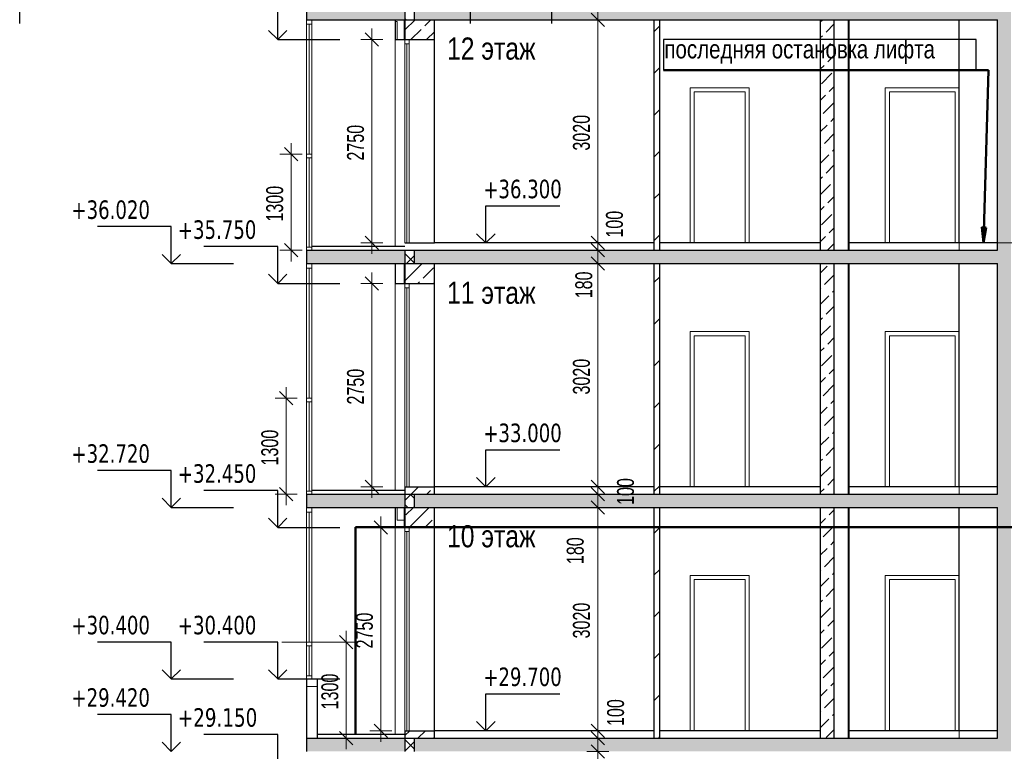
# Model space of a CAD drawing. Header units: millimetres. Extents: x 40580 to 1168286, y -220995 to 81020.
# Tile 70 of 194: x 268720 to 282041, y -37003 to -27104. Entities that reach past the tile are written whole.
import ezdxf

# ---------------------------------------------------------------- set-up
doc = ezdxf.new("R2010")
doc.units = ezdxf.units.MM
doc.linetypes.add('CENTER', pattern=[2, 1.25, -0.25, 0.25, -0.25])
for name, color, linetype, lineweight in [('Standard', 7, 'Continuous', 25), ('Общий01', 7, 'Continuous', 13), ('ОСИ', 7, 'CENTER', 15), ('Размерная линия_ общее', 7, 'Continuous', 25), ('Стена', 7, 'Continuous', 50), ('Стена_ кирпичная кладка нес.', 7, 'Continuous', 70), ('Текст_ общее', 7, 'Continuous', 25)]:
    doc.layers.add(name, color=color, linetype=linetype, lineweight=lineweight)
doc.layers.add('Стена_ бетон не несущ.', color=7, linetype='Continuous', lineweight=35, true_color=0xb4b496)
doc.layers.add('Стена_ бетон несущ.', color=7, linetype='Continuous', lineweight=70, true_color=0xb4b496)
doc.layers.add('Тонкие', color=7, linetype='Continuous')
doc.styles.add('Century Gothic', font='txt')
doc.styles.add('MtXpl_Century Gothic', font='txt', dxfattribs={"height": 0.2})
doc.styles.add('TAHOMA', font='tahoma.ttf')
doc.styles.add('ГОСТ', font='isocpeur.ttf')
doc.dimstyles.new('ГОСТ', dxfattribs={"dimscale": 0, "dimtxt": 2.5, "dimasz": 2.5, "dimexe": 1.25, "dimexo": 0.625, "dimtad": 1, "dimdec": 0, "dimtxsty": 'ГОСТ', "dimblk": 'ARCHTICK', "dimcen": 2.5, "dimdle": 1.5, "dimclrd": 256, "dimclre": 256, "dimclrt": 256, "dimadec": 0, "dimazin": 0, "dimtfac": 1, "dimtdec": 0, "dimtmove": 1, "dimatfit": 3, "dimfxl": 1, "dimtfill": 1, "dimlwd": -1, "dimarcsym": 0})

# ---------------------------------------------------------------- blocks, each defined once
blk = doc.blocks.new('_ArchTick')
at = {"color": 0, "linetype": 'ByBlock', "const_width": 0.15}
blk.add_lwpolyline([(-0.5, -0.5), (0.5, 0.5)], dxfattribs=at)
blk = doc.blocks.new('*D16879')
at = {"layer": 'Defpoints', "color": 0}
for p in [(274821, -26834), (274821, -27158), (275921, -27158)]:
    blk.add_point(p, dxfattribs=at)
at = {"layer": 'Тонкие', "ltscale": 100}
for p, q in [((275923, -26834), (274820, -26834)), ((275396, -26838), (275371, -26834)), ((275402, -26838), (275396, -26838))]:
    blk.add_line(p, q, dxfattribs=at)
at = {"layer": 'Тонкие', "lineweight": -2, "ltscale": 100}
for p, q in [((274821, -27157), (274821, -26833)), ((275921, -27157), (275921, -26833))]:
    blk.add_line(p, q, dxfattribs=at)
at = {"layer": 'Тонкие', "xscale": 2.5, "yscale": 2.5, "zscale": 2.5, "rotation": 180}
blk.add_blockref('_ArchTick', (274821, -26834), dxfattribs=at)
at = {"layer": 'Тонкие', "xscale": 2.5, "yscale": 2.5, "zscale": 2.5}
blk.add_blockref('_ArchTick', (275921, -26834), dxfattribs=at)
at = {"layer": 'Тонкие', "insert": (275399, -26836), "char_height": 2.5, "attachment_point": 5, "style": 'ГОСТ', "bg_fill": 3, "box_fill_scale": 1.1, "bg_fill_color": 256, "bg_fill_true_color": 13158600, "bg_fill_transparency": 0}
blk.add_mtext('1100', dxfattribs=at)
blk = doc.blocks.new('*D16880')
at = {"layer": 'Defpoints', "color": 0}
for p in [(271821, -26834), (271821, -26834), (274821, -27158)]:
    blk.add_point(p, dxfattribs=at)
at = {"layer": 'Тонкие', "ltscale": 100}
blk.add_line((274823, -26834), (271820, -26834), dxfattribs=at)
at = {"layer": 'Тонкие', "lineweight": -2, "ltscale": 100}
for p, q in [((271821, -26833), (271821, -26833)), ((274821, -27157), (274821, -26833))]:
    blk.add_line(p, q, dxfattribs=at)
at = {"layer": 'Тонкие', "xscale": 2.5, "yscale": 2.5, "zscale": 2.5, "rotation": 180}
blk.add_blockref('_ArchTick', (271821, -26834), dxfattribs=at)
at = {"layer": 'Тонкие', "xscale": 2.5, "yscale": 2.5, "zscale": 2.5}
blk.add_blockref('_ArchTick', (274821, -26834), dxfattribs=at)
at = {"layer": 'Тонкие', "insert": (273321, -26832), "char_height": 2.5, "attachment_point": 5, "style": 'ГОСТ', "bg_fill": 3, "box_fill_scale": 1.1, "bg_fill_color": 256, "bg_fill_true_color": 13158600, "bg_fill_transparency": 0}
blk.add_mtext('3000', dxfattribs=at)
blk = doc.blocks.new('*D16881')
at = {"layer": 'Defpoints', "color": 0}
for p in [(268721, -26834), (271821, -26834), (268721, -27158)]:
    blk.add_point(p, dxfattribs=at)
at = {"layer": 'Тонкие', "ltscale": 100}
blk.add_line((271823, -26834), (268720, -26834), dxfattribs=at)
at = {"layer": 'Тонкие', "lineweight": -2, "ltscale": 100}
for p, q in [((268721, -27157), (268721, -26833)), ((271821, -26833), (271821, -26833))]:
    blk.add_line(p, q, dxfattribs=at)
at = {"layer": 'Тонкие', "xscale": 2.5, "yscale": 2.5, "zscale": 2.5, "rotation": 180}
blk.add_blockref('_ArchTick', (268721, -26834), dxfattribs=at)
at = {"layer": 'Тонкие', "xscale": 2.5, "yscale": 2.5, "zscale": 2.5}
blk.add_blockref('_ArchTick', (271821, -26834), dxfattribs=at)
at = {"layer": 'Тонкие', "insert": (270271, -26832), "char_height": 2.5, "attachment_point": 5, "style": 'ГОСТ', "bg_fill": 3, "box_fill_scale": 1.1, "bg_fill_color": 256, "bg_fill_true_color": 13158600, "bg_fill_transparency": 0}
blk.add_mtext('3100', dxfattribs=at)
blk = doc.blocks.new('ALL_ML_STRICH')
at = {"color": 0, "linetype": 'ByBlock', "lineweight": -2}
for p, q in [((0, -0.5), (0, 0.5)), ((-1, 0), (0.5, 0)), ((-0.3, -0.3), (0.3, 0.3))]:
    blk.add_line(p, q, dxfattribs=at)

msp = doc.modelspace()

# ---------------------------------------------------------------- linework, layer by layer
at = {"layer": 'Standard', "color": 7, "linetype": 'Continuous', "lineweight": 25, "transparency": 33554687}
for p, q in [((277301, -27104.3), (277301, -30224.3)), ((277381, -30224.3), (277381, -27104.3)), ((279551, -27104.3), (279551, -30224.3)), ((279741, -30224.3), (279741, -27104.3)), ((281951, -30224.3), (281951, -27104.3)), ((272210.5, -27374.3), (272085.5, -27249.3)), ((272210.5, -27374.3), (272335.5, -27249.3)), ((272210.5, -27374.3), (272210.5, -27374.3)), ((272210.5, -27374.3), (272210.5, -27374.3)), ((272210.5, -27374.3), (273050.5, -27374.3)), ((272210.5, -27374.3), (272210.5, -27374.3)), ((272210.5, -27374.3), (272210.5, -27374.3)), ((275026.9, -30124.3), (275026.9, -29624.3)), ((275026.9, -29624.3), (276026.9, -29624.3)), ((270770.8, -29904.3), (269770.8, -29904.3)), ((270770.8, -30404.3), (270770.8, -29904.3)), ((275026.9, -30124.3), (274901.9, -29999.3)), ((275026.9, -30124.3), (275151.9, -29999.3)), ((272210.5, -30174.3), (271210.5, -30174.3)), ((272210.5, -30674.3), (272210.5, -30174.3)), ((275026.9, -30124.3), (275026.9, -30124.3)), ((275026.9, -30124.3), (275026.9, -30124.3)), ((275026.9, -30124.3), (275026.9, -30124.3)), ((275026.9, -30124.3), (275026.9, -30124.3)), ((270770.8, -30404.3), (270645.8, -30279.3)), ((270770.8, -30404.3), (270895.8, -30279.3)), ((270770.8, -30404.3), (270770.8, -30404.3)), ((270770.8, -30404.3), (270770.8, -30404.3)), ((270770.8, -30404.3), (271610.8, -30404.3)), ((270770.8, -30404.3), (270770.8, -30404.3)), ((270770.8, -30404.3), (270770.8, -30404.3)), ((277301, -30404.3), (277301, -33524.3)), ((277381, -33524.3), (277381, -30404.3)), ((279551, -30404.3), (279551, -33524.3)), ((279741, -33524.3), (279741, -30404.3)), ((281951, -33524.3), (281951, -30404.3)), ((272210.5, -30674.3), (272085.5, -30549.3)), ((272210.5, -30674.3), (272335.5, -30549.3)), ((272210.5, -30674.3), (272210.5, -30674.3)), ((272210.5, -30674.3), (272210.5, -30674.3)), ((272210.5, -30674.3), (273050.5, -30674.3)), ((272210.5, -30674.3), (272210.5, -30674.3)), ((272210.5, -30674.3), (272210.5, -30674.3)), ((275026.9, -33424.3), (275026.9, -32924.3)), ((275026.9, -32924.3), (276026.9, -32924.3)), ((270770.8, -33204.3), (269770.8, -33204.3)), ((270770.8, -33704.3), (270770.8, -33204.3)), ((275026.9, -33424.3), (274901.9, -33299.3)), ((275026.9, -33424.3), (275151.9, -33299.3)), ((275026.9, -33424.3), (275026.9, -33424.3)), ((275026.9, -33424.3), (275026.9, -33424.3)), ((275026.9, -33424.3), (275026.9, -33424.3)), ((275026.9, -33424.3), (275026.9, -33424.3)), ((272210.5, -33474.3), (271210.5, -33474.3)), ((272210.5, -33974.3), (272210.5, -33474.3)), ((270770.8, -33704.3), (270645.8, -33579.3)), ((270770.8, -33704.3), (270895.8, -33579.3)), ((270770.8, -33704.3), (270770.8, -33704.3)), ((270770.8, -33704.3), (270770.8, -33704.3)), ((270770.8, -33704.3), (271610.8, -33704.3)), ((270770.8, -33704.3), (270770.8, -33704.3)), ((270770.8, -33704.3), (270770.8, -33704.3)), ((277301, -33704.3), (277301, -36824.3)), ((277381, -36824.3), (277381, -33704.3)), ((279551, -33704.3), (279551, -36824.3)), ((279741, -36824.3), (279741, -33704.3)), ((281951, -36824.3), (281951, -33704.3)), ((272210.5, -33974.3), (272085.5, -33849.3)), ((272210.5, -33974.3), (272335.5, -33849.3)), ((272210.5, -33974.3), (272210.5, -33974.3)), ((272210.5, -33974.3), (272210.5, -33974.3)), ((272210.5, -33974.3), (273050.5, -33974.3)), ((272210.5, -33974.3), (272210.5, -33974.3)), ((272210.5, -33974.3), (272210.5, -33974.3)), ((270770.8, -35524.3), (269770.8, -35524.3)), ((270770.8, -36024.3), (270770.8, -35524.3)), ((272210.5, -35524.3), (271210.5, -35524.3)), ((272210.5, -36024.3), (272210.5, -35524.3)), ((270770.8, -36024.3), (270645.8, -35899.3)), ((270770.8, -36024.3), (270895.8, -35899.3)), ((272210.5, -36024.3), (272085.5, -35899.3)), ((272210.5, -36024.3), (272335.5, -35899.3)), ((270770.8, -36024.3), (270770.8, -36024.3)), ((270770.8, -36024.3), (270770.8, -36024.3)), ((270770.8, -36024.3), (271610.8, -36024.3)), ((270770.8, -36024.3), (270770.8, -36024.3)), ((270770.8, -36024.3), (270770.8, -36024.3)), ((272210.5, -36024.3), (272210.5, -36024.3)), ((272210.5, -36024.3), (272210.5, -36024.3)), ((272210.5, -36024.3), (273050.5, -36024.3)), ((272210.5, -36024.3), (272210.5, -36024.3)), ((272210.5, -36024.3), (272210.5, -36024.3)), ((275026.9, -36724.3), (275026.9, -36224.3)), ((275026.9, -36224.3), (276026.9, -36224.3)), ((270770.8, -36504.3), (269770.8, -36504.3)), ((270770.8, -37004.3), (270770.8, -36504.3)), ((275026.9, -36724.3), (274901.9, -36599.3)), ((275026.9, -36724.3), (275151.9, -36599.3)), ((275026.9, -36724.3), (275026.9, -36724.3)), ((275026.9, -36724.3), (275026.9, -36724.3)), ((275026.9, -36724.3), (275026.9, -36724.3)), ((275026.9, -36724.3), (275026.9, -36724.3)), ((270770.8, -37004.3), (270645.8, -36879.3)), ((270770.8, -37004.3), (270895.8, -36879.3)), ((272210.5, -36774.3), (271210.5, -36774.3)), ((272210.5, -37274.3), (272210.5, -36774.3))]:
    msp.add_line(p, q, dxfattribs=at)
at = {"layer": 'Standard', "color": 7, "linetype": 'Continuous', "lineweight": 13, "transparency": 33554687}
for p, q in [((273931, -27374.3), (273931, -27430.3)), ((273931, -27430.3), (273987, -27430.3)), ((273931, -27430.3), (273931, -30124.3)), ((273959, -30123.3), (273959, -27430.3)), ((273987, -27430.3), (273987, -27374.3)), ((273987, -30124.3), (273987, -27430.3)), ((278535, -28080.3), (277847, -28080.3)), ((277847, -28080.3), (277847, -30124.3)), ((278535, -30124.3), (278535, -28080.3)), ((281375, -28080.3), (280487, -28080.3)), ((280487, -28080.3), (280487, -30124.3)), ((281375, -30124.3), (281375, -28080.3)), ((273931, -30674.3), (273931, -30730.3)), ((273931, -30730.3), (273987, -30730.3)), ((273931, -30730.3), (273931, -33424.3)), ((273959, -33423.3), (273959, -30730.3)), ((273987, -30730.3), (273987, -30674.3)), ((273987, -33424.3), (273987, -30730.3)), ((278535, -31380.3), (277847, -31380.3)), ((277847, -31380.3), (277847, -33424.3)), ((278535, -33424.3), (278535, -31380.3)), ((281375, -31380.3), (280487, -31380.3)), ((280487, -31380.3), (280487, -33424.3)), ((281375, -33424.3), (281375, -31380.3)), ((273826.1, -33877.5), (273826.1, -33704.3)), ((273826.1, -33877.5), (273921, -33877.5)), ((273931, -33974.3), (273931, -34030.3)), ((273931, -34030.3), (273987, -34030.3)), ((273931, -34030.3), (273931, -36724.3)), ((273959, -36723.3), (273959, -34030.3)), ((273987, -34030.3), (273987, -33974.3)), ((273987, -36724.3), (273987, -34030.3)), ((278535, -34680.3), (277847, -34680.3)), ((277847, -34680.3), (277847, -36724.3)), ((278535, -36724.3), (278535, -34680.3)), ((281375, -34680.3), (280487, -34680.3)), ((280487, -34680.3), (280487, -36724.3)), ((281375, -36724.3), (281375, -34680.3)), ((272601, -36127.5), (272751, -36127.5))]:
    msp.add_line(p, q, dxfattribs=at)
at = {"layer": 'Общий01', "color": 171, "linetype": 'Continuous', "lineweight": 13, "true_color": 0x8c8cff, "transparency": 33554687}
for p, q in [((272671, -28924.3), (272601, -28924.3)), ((272671, -28974.3), (272601, -28974.3)), ((272636, -28974.3), (272636, -30182.6)), ((272671, -30182.6), (272601, -30182.6)), ((272601, -33524.3), (272601, -30404.3)), ((272671, -30465.3), (272601, -30465.3)), ((272636, -30465.3), (272636, -32224.3)), ((272671, -33524.3), (272671, -30404.3)), ((272671, -32224.3), (272601, -32224.3)), ((272671, -32274.3), (272601, -32274.3)), ((272636, -32274.3), (272636, -33482.6)), ((272671, -33482.6), (272601, -33482.6)), ((272601, -36024.3), (272601, -33704.3)), ((272671, -33765.3), (272601, -33765.3)), ((272636, -33765.3), (272636, -35524.3)), ((272671, -36024.3), (272671, -33704.3)), ((272671, -35524.3), (272601, -35524.3)), ((272601, -35574.3), (272671, -35574.3)), ((272636, -35574.3), (272636, -35982.6)), ((272671, -35982.6), (272601, -35982.6))]:
    msp.add_line(p, q, dxfattribs=at)
at = {"layer": 'Общий01', "color": 7, "linetype": 'Continuous', "lineweight": 25, "transparency": 33554687}
for p, q in [((272601, -30224.3), (272601, -30404.3)), ((272601, -30224.3), (281951, -30224.3)), ((273931, -30174.3), (272671, -30174.3)), ((277301, -30124.3), (274331, -30124.3)), ((279551, -30124.3), (277381, -30124.3)), ((281951, -30124.3), (279931, -30124.3)), ((272601, -30404.3), (281951, -30404.3)), ((277301, -33424.3), (274331, -33424.3)), ((279551, -33424.3), (277381, -33424.3)), ((281951, -33424.3), (279931, -33424.3)), ((272601, -33524.3), (272601, -33704.3)), ((272601, -33524.3), (281951, -33524.3)), ((273931, -33474.3), (272671, -33474.3)), ((272601, -33704.3), (281951, -33704.3)), ((277301, -36724.3), (274331, -36724.3)), ((279551, -36724.3), (277381, -36724.3)), ((281951, -36724.3), (279931, -36724.3)), ((272601, -36824.3), (272601, -37004.3)), ((272601, -36824.3), (281951, -36824.3)), ((273931, -36774.3), (272751, -36774.3))]:
    msp.add_line(p, q, dxfattribs=at)
at = {"layer": 'Общий01', "color": 7, "linetype": 'Continuous', "lineweight": 50, "transparency": 33554687}
for p, q in [((292654.5, -33968), (273262.8, -33968)), ((273262.8, -33968), (273262.8, -36774.3))]:
    msp.add_line(p, q, dxfattribs=at)
at = {"layer": 'ОСИ', "color": 218, "linetype": 'Continuous', "lineweight": 13, "true_color": 0x500050, "transparency": 33554687}
for p, q in [((272390.5, -28924.3), (272390.5, -28924.3)), ((272390.5, -30224.3), (272390.5, -28924.3)), ((272390.5, -30224.3), (272390.5, -30224.3)), ((272324.3, -32224.3), (272324.3, -32224.3)), ((272324.3, -33524.3), (272324.3, -32224.3)), ((272324.3, -33524.3), (272324.3, -33524.3)), ((272267.3, -35524.3), (273137.3, -35524.3)), ((273137.3, -36824.3), (273137.3, -35524.3)), ((273137.3, -36824.3), (273137.3, -36824.3))]:
    msp.add_line(p, q, dxfattribs=at)
at = {"layer": 'Размерная линия_ общее', "color": 218, "linetype": 'Continuous', "lineweight": 13, "true_color": 0x500050, "transparency": 33554687}
for p, q in [((276541.1, -30124.3), (276541.1, -27104.3)), ((273484.7, -30124.3), (273484.7, -27374.3)), ((276541.1, -30224.3), (276541.1, -30124.3)), ((276541.1, -30404.3), (276541.1, -30224.3)), ((281796.3, -30124.3), (282867.7, -30124.3)), ((276541.1, -33424.3), (276541.1, -30404.3)), ((273484.7, -33424.3), (273484.7, -30674.3)), ((276541.1, -33524.3), (276541.1, -33424.3)), ((276541.1, -33704.3), (276541.1, -33524.3)), ((276541.1, -36724.3), (276541.1, -33704.3)), ((273604.7, -36724.3), (273604.7, -33974.3)), ((276541.1, -36824.3), (276541.1, -36724.3)), ((276541.1, -37004.3), (276541.1, -36824.3))]:
    msp.add_line(p, q, dxfattribs=at)
at = {"layer": 'Стена', "color": 34, "linetype": 'Continuous', "lineweight": 25, "transparency": 33554687}
for p, q in [((273801, -27374.3), (273931, -27374.3)), ((273801, -30404.3), (273801, -30674.3)), ((273921, -30404.3), (273921, -30674.3)), ((273801, -30674.3), (273931, -30674.3)), ((273801, -33704.3), (273801, -33974.3)), ((273921, -33704.3), (273921, -33974.3)), ((273801, -33974.3), (273931, -33974.3)), ((272601, -36024.3), (272751, -36024.3)), ((272601, -36024.3), (272601, -36824.3)), ((272751, -36824.3), (272751, -36024.3))]:
    msp.add_line(p, q, dxfattribs=at)
at = {"layer": 'Стена', "color": 34, "linetype": 'Continuous', "lineweight": 13, "transparency": 33554687}
for p, q in [((273801, -27374.3), (273801, -30174.3)), ((273801, -30674.3), (273801, -33474.3)), ((273801, -33974.3), (273801, -36774.3))]:
    msp.add_line(p, q, dxfattribs=at)
at = {"layer": 'Стена_ бетон не несущ.', "color": 191, "linetype": 'Continuous', "lineweight": 13, "true_color": 0xc8aaf3, "transparency": 33554687}
for p, q in [((279551, -27138.7), (279585.5, -27104.3)), ((279630.9, -27271), (279741, -27160.8)), ((279551, -27350.8), (279581.4, -27320.5)), ((279551, -27563), (279687.5, -27426.5)), ((279736.9, -27377), (279741, -27373)), ((279652.1, -27674), (279741, -27585.1)), ((279551, -27775.1), (279602.6, -27723.5)), ((279567.2, -27971), (279708.7, -27829.6)), ((279673.3, -28077.1), (279741, -28009.4)), ((279551, -28199.4), (279623.8, -28126.6)), ((279588.5, -28374), (279729.9, -28232.6)), ((279694.5, -28480.1), (279741, -28433.6)), ((279551, -28623.6), (279645, -28529.6)), ((279609.7, -28777.1), (279741, -28645.8)), ((279551, -28835.8), (279560.2, -28826.6)), ((279715.7, -28883.2), (279741, -28857.9)), ((279551, -29047.9), (279666.2, -28932.7)), ((279630.9, -29180.1), (279741, -29070)), ((279551, -29260), (279581.4, -29229.6)), ((279736.9, -29286.2), (279741, -29282.1)), ((279551, -29472.1), (279687.5, -29335.7)), ((279652.1, -29583.2), (279741, -29494.3)), ((279551, -29684.3), (279602.6, -29632.7)), ((279567.2, -29880.2), (279708.7, -29738.8)), ((279673.3, -29986.3), (279741, -29918.5)), ((279551, -30108.5), (279623.8, -30035.7)), ((279647.4, -30224.3), (279729.9, -30141.8)), ((279551, -30532.8), (279645, -30438.8)), ((279609.7, -30686.3), (279741, -30554.9)), ((279551, -30744.9), (279560.2, -30735.8)), ((279715.7, -30792.4), (279741, -30767.1)), ((279551, -30957.1), (279666.2, -30841.9)), ((279630.9, -31089.3), (279741, -30979.2)), ((279551, -31169.2), (279581.4, -31138.8)), ((279551, -31381.3), (279687.5, -31244.9)), ((279736.9, -31195.4), (279741, -31191.3)), ((279652.1, -31492.4), (279741, -31403.5)), ((279551, -31593.5), (279602.6, -31541.9)), ((279567.2, -31789.4), (279708.7, -31648)), ((279673.3, -31895.4), (279741, -31827.7)), ((279551, -32017.7), (279623.8, -31944.9)), ((279588.5, -32192.4), (279729.9, -32051)), ((279551, -32442), (279645, -32348)), ((279694.5, -32298.5), (279741, -32252)), ((279609.7, -32595.5), (279741, -32464.1)), ((279551, -32654.1), (279560.2, -32645)), ((279551, -32866.3), (279666.2, -32751)), ((279715.7, -32701.5), (279741, -32676.3)), ((279630.9, -32998.5), (279741, -32888.4)), ((279551, -33078.4), (279581.4, -33048)), ((279551, -33290.5), (279687.5, -33154.1)), ((279736.9, -33104.6), (279741, -33100.5)), ((279652.1, -33401.6), (279741, -33312.7)), ((279551, -33502.7), (279602.6, -33451.1)), ((279673.3, -33804.6), (279741, -33736.9)), ((279551, -33926.9), (279623.8, -33854.1)), ((279588.5, -34101.6), (279729.9, -33960.2)), ((279694.5, -34207.7), (279741, -34161.2)), ((279551, -34351.2), (279645, -34257.2)), ((279609.7, -34504.7), (279741, -34373.3)), ((279551, -34563.3), (279560.2, -34554.2)), ((279715.7, -34610.7), (279741, -34585.4)), ((279551, -34775.4), (279666.2, -34660.2)), ((279630.9, -34907.7), (279741, -34797.6)), ((279551, -34987.6), (279581.4, -34957.2)), ((279736.9, -35013.8), (279741, -35009.7)), ((279551, -35199.7), (279687.5, -35063.3)), ((279652.1, -35310.8), (279741, -35221.8)), ((279551, -35411.8), (279602.6, -35360.3)), ((279567.2, -35607.7), (279708.7, -35466.3)), ((279673.3, -35713.8), (279741, -35646.1)), ((279551, -35836.1), (279623.8, -35763.3)), ((279588.5, -36010.8), (279729.9, -35869.4)), ((279694.5, -36116.9), (279741, -36070.4)), ((279551, -36260.4), (279645, -36166.4)), ((279609.7, -36413.9), (279741, -36282.5)), ((279551, -36472.5), (279560.2, -36463.3)), ((279715.7, -36519.9), (279741, -36494.6)), ((279551, -36684.6), (279666.2, -36569.4)), ((279630.9, -36816.9), (279741, -36706.8))]:
    msp.add_line(p, q, dxfattribs=at)
at = {"layer": 'Стена_ бетон не несущ.', "color": 191, "linetype": 'Continuous', "lineweight": 25, "true_color": 0xc8aaf3, "transparency": 33554687}
for p, q in [((279931, -30224.3), (279931, -27104.3)), ((279931, -33524.3), (279931, -30404.3)), ((279931, -36824.3), (279931, -33704.3))]:
    msp.add_line(p, q, dxfattribs=at)
at = {"layer": 'Стена_ бетон не несущ.', "color": 45, "linetype": 'Continuous', "lineweight": 25, "true_color": 0xaa8232, "transparency": 33554687}
for p, q in [((281431, -30124.3), (281431, -27104.3)), ((281431, -33424.3), (281431, -30404.3)), ((281431, -36724.3), (281431, -33704.3))]:
    msp.add_line(p, q, dxfattribs=at)
at = {"layer": 'Стена_ бетон не несущ.', "color": 31, "linetype": 'Continuous', "lineweight": 13, "true_color": 0xf0b464, "transparency": 33554687}
for p, q in [((277301, -27267.4), (277381, -27187.4)), ((277301, -27833.1), (277381, -27753.1)), ((277301, -28398.7), (277381, -28318.7)), ((277301, -28964.4), (277381, -28884.4)), ((277301, -29530.1), (277381, -29450.1)), ((277301, -30095.8), (277381, -30015.8)), ((277301, -30661.5), (277381, -30581.5)), ((277301, -31227.2), (277381, -31147.2)), ((277301, -31792.9), (277381, -31712.9)), ((277301, -32358.5), (277381, -32278.5)), ((277301, -32924.2), (277381, -32844.2)), ((277301, -33489.9), (277381, -33409.9)), ((277301, -34055.6), (277381, -33975.6)), ((277301, -34621.3), (277381, -34541.3)), ((277301, -35187), (277381, -35107)), ((277301, -35752.7), (277381, -35672.7)), ((277301, -36318.3), (277381, -36238.3)), ((277360.8, -36824.3), (277381, -36804))]:
    msp.add_line(p, q, dxfattribs=at)
at = {"layer": 'Стена_ бетон не несущ.', "color": 7, "linetype": 'Continuous', "lineweight": 13, "transparency": 33554687}
for p, q in [((278591, -28024.3), (277791, -28024.3)), ((277791, -28024.3), (277791, -30124.3)), ((278591, -30124.3), (278591, -28024.3)), ((281431, -28024.3), (280431, -28024.3)), ((280431, -28024.3), (280431, -30124.3)), ((281431, -30224.3), (281431, -28024.3)), ((278591, -31324.3), (277791, -31324.3)), ((277791, -31324.3), (277791, -33424.3)), ((278591, -33424.3), (278591, -31324.3)), ((281431, -31324.3), (280431, -31324.3)), ((280431, -31324.3), (280431, -33424.3)), ((281431, -33524.3), (281431, -31324.3)), ((278591, -34624.3), (277791, -34624.3)), ((277791, -34624.3), (277791, -36724.3)), ((278591, -36724.3), (278591, -34624.3)), ((281431, -34624.3), (280431, -34624.3)), ((280431, -34624.3), (280431, -36724.3)), ((281431, -36824.3), (281431, -34624.3))]:
    msp.add_line(p, q, dxfattribs=at)
at = {"layer": 'Стена_ бетон несущ.', "color": 7, "linetype": 'Continuous', "lineweight": 25, "transparency": 33554687}
for p, q in [((279941, -30224.3), (279941, -27104.3)), ((273931, -30224.3), (273931, -30404.3)), ((274060.9, -30404.3), (274060.9, -30224.3)), ((279941, -33524.3), (279941, -30404.3)), ((273931, -33524.3), (273931, -33704.3)), ((274060.9, -33704.3), (274060.9, -33524.3)), ((279941, -36824.3), (279941, -33704.3)), ((273931, -36824.3), (273931, -37004.3)), ((274060.9, -37004.3), (274060.9, -36824.3))]:
    msp.add_line(p, q, dxfattribs=at)
at = {"layer": 'Стена_ бетон несущ.', "color": 9, "linetype": 'Continuous', "lineweight": 13, "true_color": 0xc8c8a0, "transparency": 33554687}
for p, q in [((274012.2, -27374.3), (274150.8, -27235.6)), ((274224.3, -27374.3), (274331, -27267.5)), ((273931, -30637.4), (274164.1, -30404.3)), ((274179.1, -30601.4), (274320.5, -30460)), ((274106.3, -30674.3), (274129.6, -30650.9)), ((274318.4, -30674.3), (274331, -30661.6)), ((274014, -33524.3), (274114, -33424.3)), ((274226.1, -33524.3), (274278.1, -33472.3)), ((273945.7, -33804.6), (274046.1, -33704.3)), ((273988.2, -33974.3), (274258.2, -33704.3)), ((274200.4, -33974.3), (274299.3, -33875.3)), ((273931, -36789.2), (273996, -36724.3)), ((274108.1, -36824.3), (274208.1, -36724.3)), ((274320.2, -36824.3), (274331, -36813.5))]:
    msp.add_line(p, q, dxfattribs=at)
at = {"layer": 'Стена_ бетон несущ.', "color": 9, "linetype": 'Continuous', "lineweight": 25, "true_color": 0xc8c8a0, "transparency": 33554687}
for p, q in [((273931, -27374.3), (274331, -27374.3)), ((274331, -30124.3), (274331, -27374.3)), ((273931, -30124.3), (274331, -30124.3)), ((273931, -30404.3), (273931, -30674.3)), ((274331, -30674.3), (274331, -30404.3)), ((273931, -30674.3), (274331, -30674.3)), ((274331, -33424.3), (274331, -30674.3)), ((273931, -33424.3), (274331, -33424.3)), ((273931, -33424.3), (273931, -33524.3)), ((274331, -33524.3), (274331, -33424.3)), ((273931, -33704.3), (273931, -33974.3)), ((274331, -33974.3), (274331, -33704.3)), ((273931, -33974.3), (274331, -33974.3)), ((274331, -36724.3), (274331, -33974.3)), ((273931, -36724.3), (274331, -36724.3)), ((273931, -36724.3), (273931, -36824.3)), ((274331, -36824.3), (274331, -36724.3))]:
    msp.add_line(p, q, dxfattribs=at)
at = {"layer": 'Стена_ бетон несущ.', "color": 7, "linetype": 'Continuous', "lineweight": 13, "transparency": 33554687}
for p, q in [((274060.9, -30398.4), (273931, -30268.5)), ((273952, -30404.3), (274060.9, -30295.3)), ((273931, -33607.2), (274014, -33524.3)), ((274060.9, -33580.4), (274004.8, -33524.3)), ((273972.6, -33704.3), (273931, -33662.6)), ((274046.1, -33704.3), (274060.9, -33689.5)), ((274060.9, -36974.5), (273931, -36844.6)), ((273931, -37001.3), (274060.9, -36871.4))]:
    msp.add_line(p, q, dxfattribs=at)
at = {"layer": 'Стена_ бетон несущ.', "color": 7, "linetype": 'Continuous', "lineweight": 25, "true_color": 0xf1f1f1, "transparency": 33554687}
for points in [[(281951, -30224.3), (281951, -27104.3), (282131, -30224.3)], [(282131, -30224.3), (281951, -27104.3), (282131, -27104.3)], [(272601, -30404.3), (272601, -30224.3), (273931, -30404.3)], [(273931, -30404.3), (272601, -30224.3), (273931, -30224.3)], [(274060.9, -30404.3), (274060.9, -30224.3), (282131, -30404.3)], [(282131, -30404.3), (274060.9, -30224.3), (282131, -30224.3)], [(281951, -33524.3), (281951, -30404.3), (282131, -33524.3)], [(282131, -33524.3), (281951, -30404.3), (282131, -30404.3)], [(272601, -33704.3), (272601, -33524.3), (273931, -33704.3)], [(273931, -33704.3), (272601, -33524.3), (273931, -33524.3)], [(274060.9, -33704.3), (274060.9, -33524.3), (282131, -33704.3)], [(282131, -33704.3), (274060.9, -33524.3), (282131, -33524.3)], [(281951, -36824.3), (281951, -33704.3), (282131, -36824.3)], [(282131, -36824.3), (281951, -33704.3), (282131, -33704.3)], [(272601, -37004.3), (272601, -36824.3), (273931, -37004.3)], [(273931, -37004.3), (272601, -36824.3), (273931, -36824.3)], [(274060.9, -37004.3), (274060.9, -36824.3), (282131, -37004.3)], [(282131, -37004.3), (274060.9, -36824.3), (282131, -36824.3)]]:
    msp.add_solid(points, dxfattribs=at)
at = {"layer": 'Стена_ кирпичная кладка нес.', "color": 7, "linetype": 'Continuous', "lineweight": 25, "transparency": 33554687}
for p, q in [((281658.6, -27370.9), (277429.1, -27370.9)), ((277429.1, -27370.9), (277429.1, -27787.5)), ((281658.6, -27787.5), (281658.6, -27370.9)), ((277429.1, -27787.5), (281658.6, -27787.5))]:
    msp.add_line(p, q, dxfattribs=at)
at = {"layer": 'Стена_ кирпичная кладка нес.', "color": 7, "linetype": 'Continuous', "lineweight": 50, "transparency": 33554687}
for p, q in [((277429.1, -27787.5), (281828.5, -27787.5)), ((281828.5, -27787.5), (281759.1, -30124.3)), ((281795.3, -29915.2), (281735.4, -29913.5)), ((281735.4, -29913.5), (281759.1, -30124.3)), ((281759.1, -30124.3), (281795.3, -29915.2)), ((281765.3, -29914.3), (281765.8, -29899.4)), ((281759.1, -30124.3), (281759.1, -30124.3)), ((281759.1, -30124.3), (281759.1, -30124.3)), ((281759.1, -30124.3), (281759.1, -30124.3))]:
    msp.add_line(p, q, dxfattribs=at)
for points in [[(281759.1, -30124.3), (281735.4, -29913.5), (281759.1, -29914.2)], [(281759.1, -30124.3), (281759.1, -29914.2), (281795.3, -29915.2)]]:
    msp.add_solid(points, dxfattribs=at)

# ---------------------------------------------------------------- block references
at = {"layer": 'ОСИ', "color": 218, "linetype": 'Continuous', "lineweight": 13, "true_color": 0x500050, "transparency": 33554687, "xscale": 300, "yscale": 300, "zscale": 300}
for p, rotation in [((272390.5, -28924.3), 90), ((272390.5, -30224.3), 270), ((272324.3, -32224.3), 90), ((272324.3, -33524.3), 270), ((273137.3, -35524.3), 90), ((273137.3, -36824.3), 270)]:
    msp.add_blockref('ALL_ML_STRICH', p, dxfattribs=dict(at, rotation=rotation))
at = {"layer": 'Размерная линия_ общее', "color": 218, "linetype": 'Continuous', "lineweight": 13, "true_color": 0x500050, "transparency": 33554687, "xscale": 300, "yscale": 300, "zscale": 300}
for p, rotation in [((276541.1, -27104.3), 90), ((273484.7, -27374.3), 90), ((273484.7, -30124.3), 270), ((276541.1, -30124.3), 270), ((276541.1, -30224.3), 270), ((276541.1, -30124.3), 90), ((276541.1, -30224.3), 90), ((276541.1, -30404.3), 270), ((276541.1, -30404.3), 90), ((273484.7, -30674.3), 90), ((273484.7, -33424.3), 270), ((276541.1, -33424.3), 270), ((276541.1, -33524.3), 270), ((276541.1, -33424.3), 90), ((276541.1, -33524.3), 90), ((276541.1, -33704.3), 270), ((276541.1, -33704.3), 90), ((273604.7, -33974.3), 90), ((273604.7, -36724.3), 270), ((276541.1, -36724.3), 270), ((276541.1, -36824.3), 270), ((276541.1, -36724.3), 90), ((276541.1, -36824.3), 90), ((276541.1, -37004.3), 270), ((276541.1, -37004.3), 90)]:
    msp.add_blockref('ALL_ML_STRICH', p, dxfattribs=dict(at, rotation=rotation))

# ---------------------------------------------------------------- texts
at = {"layer": 'Standard', "color": 7, "linetype": 'Continuous', "lineweight": 25, "transparency": 33554687, "char_height": 250, "attachment_point": 7, "style": 'TAHOMA'}
for s, insert, width in [('\\W0.83;+36.300', (274991.9, -29524.3), 1180.864), ('\\W0.83;+36.020', (269420.1, -29804.3), 1180.864), ('\\W0.83;+35.750', (270859.8, -30074.3), 1180.864), ('\\W0.83;+33.000', (274991.9, -32824.3), 1180.864), ('\\W0.83;+32.720', (269420.1, -33104.3), 1180.864), ('\\W0.83;+32.450', (270859.8, -33374.3), 1180.864), ('\\W0.83;+30.400', (269420.1, -35424.3), 1180.864), ('\\W0.83;+30.400', (270859.8, -35424.3), 1180.864), ('\\W0.83;+29.700', (274991.9, -36124.3), 1180.864), ('\\W0.83;+29.420', (269420.1, -36404.3), 1180.864), ('\\W0.84;+29.150', (270859.8, -36674.3), 1181.551)]:
    msp.add_mtext(s, dxfattribs=dict(at, insert=insert, width=width))
at = {"layer": 'ОСИ', "color": 218, "linetype": 'Continuous', "lineweight": 13, "true_color": 0x500050, "transparency": 33554687, "char_height": 229, "width": 654.286, "attachment_point": 5, "rotation": 90, "style": 'Century Gothic'}
for insert in [(272170.3, -29594), (272104.1, -32894), (272917, -36194)]:
    msp.add_mtext('\\W0.71;\\A1;{1300}', dxfattribs=dict(at, insert=insert))
at = {"layer": 'Размерная линия_ общее', "color": 218, "linetype": 'Continuous', "lineweight": 13, "true_color": 0x500050, "transparency": 33554687, "char_height": 229, "attachment_point": 5, "rotation": 90, "style": 'Century Gothic'}
for s, insert, width in [('\\W0.71;\\A1;{3020}', (276320.8, -28634), 654.286), ('\\W0.71;\\A1;{2750}', (273264.4, -28769), 654.286), ('\\W0.71;\\A1;{100}', (276767.6, -29871.5), 490.714), ('\\W0.71;\\A1;{180}', (276353, -30692.6), 490.714), ('\\W0.71;\\A1;{3020}', (276320.8, -31934), 654.286), ('\\W0.71;\\A1;{2750}', (273264.4, -32069), 654.286), ('\\W0.71;\\A1;{100}', (276917.1, -33488.1), 490.714), ('\\W0.71;\\A1;{180}', (276236.8, -34289), 490.714), ('\\W0.71;\\A1;{3020}', (276320.8, -35234), 654.286), ('\\W0.71;\\A1;{2750}', (273384.4, -35369), 654.286), ('\\W0.71;\\A1;{100}', (276782.8, -36479), 490.714)]:
    msp.add_mtext(s, dxfattribs=dict(at, insert=insert, width=width))
at = {"layer": 'Стена_ кирпичная кладка нес.', "color": 7, "lineweight": 25, "transparency": 33554687, "style": 'Century Gothic', "width": 0.83}
msp.add_text('последняя\xa0остановка\xa0лифта', height=250, dxfattribs=at).set_placement((277441.8, -27628.1))
at = {"layer": 'Текст_ общее', "color": 7, "lineweight": 13, "transparency": 33554687, "style": 'MtXpl_Century Gothic', "width": 0.833333}
for s, p in [('12 этаж', (274501.1, -27644.8)), ('11 этаж', (274501.1, -30948.5)), ('10 этаж', (274501.1, -34243))]:
    msp.add_text(s, height=300, dxfattribs=at).set_placement(p)

# ---------------------------------------------------------------- dimensions: what is measured, and where the dimension line sits
at = {"layer": 'Тонкие', "ltscale": 100}
dim = msp.add_linear_dim(base=(274821.1, -26833.8), p1=(275921.1, -27157.6), p2=(274821.1, -27157.6), angle=180, dimstyle='ГОСТ', override={"dimscale": 0, "dimtix": 0, "dimtofl": 1, "dimtmove": 1, "dimatfit": 1}, dxfattribs=at)
dim.commit()
dim.dimension.update_dxf_attribs({"geometry": '*D16879', "text_midpoint": (275396.3, -26837.5), "dimtype": 160})

# ---------------------------------------------------------------- next in the draw order: dimensions: what is measured, and where the dimension line sits
dim = msp.add_linear_dim(base=(271821.1, -26833.8), p1=(274821.1, -27157.6), p2=(271821.1, -26833.8), angle=180, dimstyle='ГОСТ', override={"dimscale": 0, "dimtix": 0, "dimtofl": 1, "dimtmove": 1, "dimatfit": 1}, dxfattribs=at)
dim.commit()
dim.dimension.update_dxf_attribs({"geometry": '*D16880', "text_midpoint": (273321.1, -26833.8), "dimtype": 160})

# ---------------------------------------------------------------- next in the draw order: linework, layer by layer
at = {"layer": 'Standard', "color": 7, "linetype": 'Continuous', "lineweight": 25, "transparency": 33554687}
msp.add_line((272210.5, -27374.3), (272210.5, -26874.3), dxfattribs=at)
at = {"layer": 'Standard', "color": 7, "linetype": 'Continuous', "lineweight": 13, "transparency": 33554687}
for p in [(273801, -27127.5), (273826.1, -27374.3)]:
    msp.add_line(p, (273826.1, -27127.5), dxfattribs=at)
at = {"layer": 'Общий01', "color": 7, "linetype": 'Continuous', "lineweight": 25, "transparency": 33554687}
for p, q in [((272601, -26924.3), (272601, -27104.3)), ((272601, -27104.3), (281951, -27104.3))]:
    msp.add_line(p, q, dxfattribs=at)
at = {"layer": 'Общий01', "color": 171, "linetype": 'Continuous', "lineweight": 13, "true_color": 0x8c8cff, "transparency": 33554687}
for p, q in [((272601, -30224.3), (272601, -27104.3)), ((272671, -27165.3), (272601, -27165.3)), ((272636, -27165.3), (272636, -28924.3)), ((272671, -30224.3), (272671, -27104.3))]:
    msp.add_line(p, q, dxfattribs=at)
at = {"layer": 'Стена', "color": 34, "linetype": 'Continuous', "lineweight": 25, "transparency": 33554687}
for p, q in [((273801, -27104.3), (273801, -27374.3)), ((273921, -27104.3), (273921, -27374.3))]:
    msp.add_line(p, q, dxfattribs=at)
at = {"layer": 'Стена_ бетон несущ.', "color": 7, "linetype": 'Continuous', "lineweight": 25, "transparency": 33554687}
for p, q in [((273931, -26924.3), (273931, -27104.3)), ((274060.9, -27104.3), (274060.9, -26924.3))]:
    msp.add_line(p, q, dxfattribs=at)
at = {"layer": 'Стена_ бетон несущ.', "color": 7, "linetype": 'Continuous', "lineweight": 13, "transparency": 33554687}
msp.add_line((273948.7, -27104.3), (273931, -27086.5), dxfattribs=at)
at = {"layer": 'Стена_ бетон несущ.', "color": 9, "linetype": 'Continuous', "lineweight": 25, "true_color": 0xc8c8a0, "transparency": 33554687}
for p, q in [((273931, -27104.3), (273931, -27374.3)), ((274331, -27374.3), (274331, -27104.3))]:
    msp.add_line(p, q, dxfattribs=at)
at = {"layer": 'Стена_ бетон несущ.', "color": 9, "linetype": 'Continuous', "lineweight": 13, "true_color": 0xc8c8a0, "transparency": 33554687}
for p, q in [((273931, -27243.3), (274070, -27104.3)), ((274200.3, -27186.1), (274282.2, -27104.3))]:
    msp.add_line(p, q, dxfattribs=at)
at = {"layer": 'Стена_ бетон несущ.', "color": 7, "linetype": 'Continuous', "lineweight": 25, "true_color": 0xf1f1f1, "transparency": 33554687}
for points in [[(272601, -27104.3), (272601, -26924.3), (273931, -27104.3)], [(273931, -27104.3), (272601, -26924.3), (273931, -26924.3)], [(274060.9, -27104.3), (274060.9, -26924.3), (282131, -27104.3)], [(282131, -27104.3), (274060.9, -26924.3), (282131, -26924.3)]]:
    msp.add_solid(points, dxfattribs=at)

# ---------------------------------------------------------------- next in the draw order: dimensions: what is measured, and where the dimension line sits
at = {"layer": 'Тонкие', "ltscale": 100}
dim = msp.add_linear_dim(base=(268721.1, -26833.8), p1=(271821.1, -26833.8), p2=(268721.1, -27157.6), angle=180, dimstyle='ГОСТ', override={"dimscale": 0, "dimtix": 0, "dimtofl": 1, "dimtmove": 1, "dimatfit": 1}, dxfattribs=at)
dim.commit()
dim.dimension.update_dxf_attribs({"geometry": '*D16881', "text_midpoint": (270271.1, -26833.8), "dimtype": 160})

doc.saveas('drawing.dxf')
